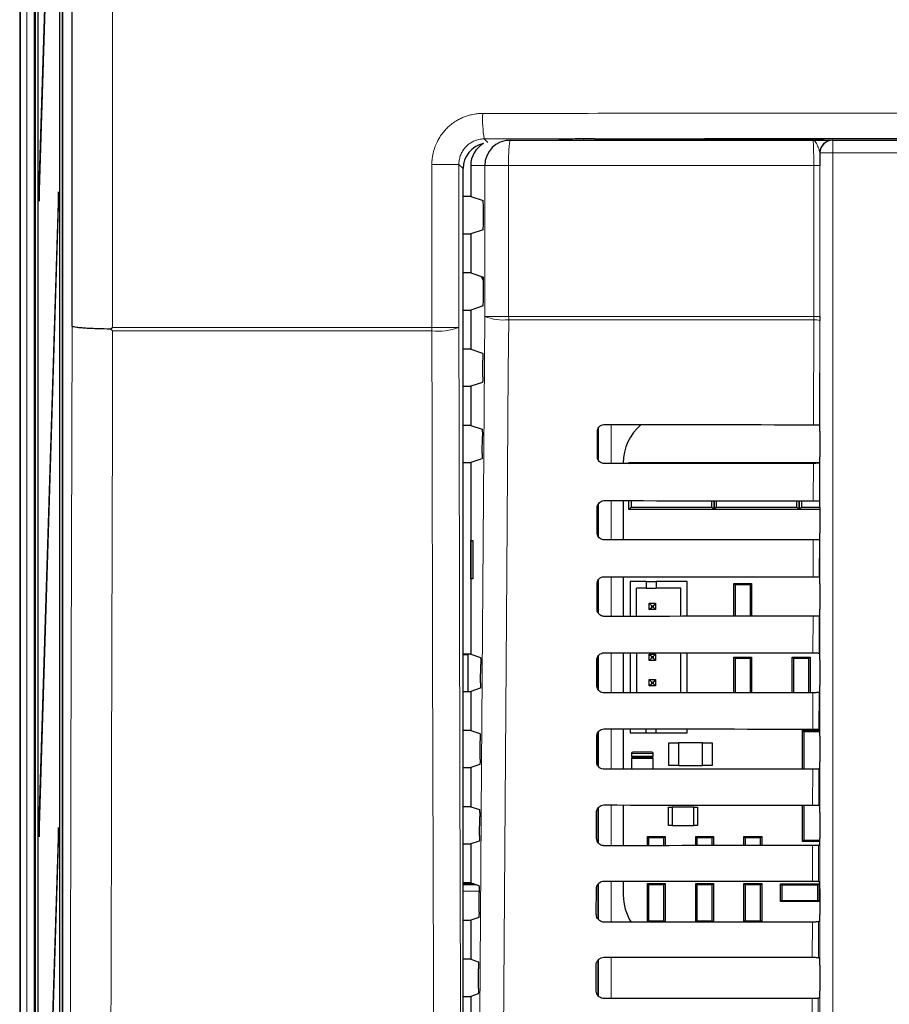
# Model space of a CAD drawing. Header units: millimetres. Extents: x 5 to 418, y 2 to 292.
# Tile 20 of 56: x 39 to 62, y 205 to 231. Entities that reach past the tile are written whole.
import ezdxf

# ---------------------------------------------------------------- set-up
doc = ezdxf.new("R2010")
doc.units = ezdxf.units.MM

msp = doc.modelspace()

# ---------------------------------------------------------------- linework, layer by layer
at = {"color": 7, "linetype": 'Continuous', "lineweight": 25}
for p, q in [((39.4425, 255.363), (39.4425, 98.6961)), ((39.8527, 255.0288), (39.8527, 99.5157)), ((40.5663, 254.5561), (40.5663, 123.1418)), ((40.8153, 222.986), (40.8153, 254.3062)), ((39.9191, 248.663), (39.9191, 103.0297)), ((39.927, 103.0297), (39.927, 248.663)), ((40.4835, 248.663), (40.4835, 123.7963)), ((40.4914, 123.7963), (40.4914, 248.663)), ((40.4599, 243.1749), (39.9467, 226.6379)), ((39.9506, 226.2626), (40.4638, 242.7996)), ((52.2036, 227.863), (52.3081, 227.863)), ((52.3081, 227.863), (60.2534, 227.863)), ((53.458, 227.863), (53.8569, 227.889)), ((53.8526, 227.8889), (53.8569, 227.889)), ((60.7667, 227.863), (60.7701, 227.863)), ((60.7701, 227.863), (81.7816, 227.863)), ((51.0746, 157.6832), (51.0746, 227.1191)), ((51.2758, 227.1963), (51.2758, 226.3847)), ((39.9467, 226.6379), (39.9506, 226.2626)), ((39.9617, 226.6217), (39.9467, 226.6379)), ((40.4599, 226.5082), (39.9467, 209.9712)), ((40.4638, 226.1329), (40.4599, 226.5082)), ((51.2758, 226.3847), (51.0746, 226.3847)), ((51.2758, 226.3847), (51.5992, 226.277)), ((39.9506, 209.5959), (40.4638, 226.1329)), ((51.6077, 225.6823), (51.6077, 226.1104)), ((51.5992, 225.5157), (51.2758, 225.408)), ((51.0746, 225.408), (51.2758, 225.408)), ((51.2758, 225.408), (51.2758, 224.3847)), ((51.2758, 224.3847), (51.0746, 224.3847)), ((51.2758, 224.3847), (51.6077, 224.2742)), ((51.6077, 223.6823), (51.6077, 224.2742)), ((51.0746, 223.408), (51.2758, 223.408)), ((51.5992, 223.5157), (51.2758, 223.408)), ((51.2758, 223.408), (51.2758, 222.3847)), ((60.4346, 223.2407), (60.4345, 223.1302)), ((51.2758, 222.3847), (51.0746, 222.3847)), ((51.2758, 222.3847), (51.5864, 222.2813)), ((51.5919, 221.655), (51.595, 222.0925)), ((51.0746, 221.408), (51.2758, 221.408)), ((51.5833, 221.5104), (51.2758, 221.408)), ((51.2758, 221.408), (51.2758, 220.3847)), ((51.2758, 220.3847), (51.0746, 220.3847)), ((51.2758, 220.3847), (51.5724, 220.2859)), ((54.6092, 220.2802), (54.6092, 219.5055)), ((60.4279, 220.3992), (60.4281, 220.399)), ((51.5778, 219.6502), (51.5809, 220.0972)), ((54.5974, 219.563), (54.599, 220.2297)), ((60.4309, 220.2326), (60.4309, 219.5601)), ((51.5692, 219.5057), (51.2758, 219.408)), ((51.0746, 219.408), (51.2758, 219.408)), ((51.2758, 219.408), (51.2758, 214.3847)), ((55.2764, 219.3963), (55.2764, 219.3848)), ((55.4258, 219.413), (55.4539, 219.3849)), ((55.4258, 219.413), (56.0258, 219.413)), ((55.4258, 219.3849), (55.4258, 219.413)), ((56.0258, 219.413), (57.0592, 219.413)), ((57.0592, 219.413), (57.6592, 219.413)), ((57.6328, 219.3866), (57.6592, 219.413)), ((57.6592, 219.413), (57.6592, 219.3866)), ((57.6592, 219.413), (57.6855, 219.3867)), ((57.6592, 219.413), (58.2592, 219.413)), ((57.6592, 219.3866), (57.6592, 219.413)), ((58.2592, 219.413), (59.2925, 219.413)), ((59.2925, 219.413), (59.8925, 219.413)), ((59.8676, 219.3881), (59.8925, 219.413)), ((59.8925, 219.413), (59.9174, 219.3881)), ((59.8925, 219.413), (60.4293, 219.413)), ((59.8925, 219.3881), (59.8925, 219.413)), ((59.8925, 219.413), (59.8925, 219.3881)), ((60.428, 219.3935), (60.4257, 219.3912)), ((54.5928, 217.563), (54.5943, 218.2297)), ((54.6092, 218.2953), (54.6092, 217.4878)), ((55.2764, 218.4102), (55.2764, 217.3801)), ((55.4258, 218.1797), (55.4258, 218.41)), ((55.4846, 218.2384), (55.4258, 218.1797)), ((55.4846, 218.41), (55.4846, 218.2384)), ((55.4846, 218.2384), (57.6004, 218.2384)), ((57.6004, 218.2384), (57.6004, 218.4084)), ((57.6592, 218.1797), (57.6004, 218.2384)), ((57.6592, 218.4083), (57.6592, 218.1797)), ((57.6592, 218.1797), (57.6592, 218.4083)), ((57.7179, 218.2384), (57.6592, 218.1797)), ((57.7179, 218.4083), (57.7179, 218.2384)), ((57.7179, 218.2384), (59.8337, 218.2384)), ((59.8337, 218.2384), (59.8337, 218.4069)), ((59.8925, 218.1797), (59.8337, 218.2384)), ((59.8925, 218.1797), (59.8925, 218.4069)), ((59.8925, 218.4069), (59.8925, 218.1797)), ((59.9513, 218.2384), (59.8925, 218.1797)), ((59.9513, 218.4068), (59.9513, 218.2384)), ((59.9513, 218.2384), (60.4309, 218.2384)), ((60.4234, 218.4038), (60.428, 218.3992)), ((60.4309, 218.2326), (60.4309, 217.5601)), ((56.3925, 218.1797), (55.4258, 218.1797)), ((56.6925, 218.1797), (56.3925, 218.1797)), ((57.6592, 218.1797), (56.6925, 218.1797)), ((58.6258, 218.1797), (57.6592, 218.1797)), ((58.9258, 218.1797), (58.6258, 218.1797)), ((59.8925, 218.1797), (58.9258, 218.1797)), ((60.4309, 218.1797), (59.8925, 218.1797)), ((51.2776, 217.363), (51.3283, 217.3639)), ((51.2776, 216.363), (51.2776, 217.363)), ((51.3283, 217.3639), (51.3283, 216.3621)), ((60.428, 217.3935), (60.4211, 217.3865)), ((55.2764, 216.4148), (55.2764, 215.3754)), ((60.4188, 216.4084), (60.428, 216.3992)), ((51.3283, 216.3621), (51.2776, 216.363)), ((54.5881, 215.563), (54.5896, 216.2297)), ((54.6092, 216.31), (54.6092, 215.4785)), ((55.8735, 216.2856), (55.4569, 216.2856)), ((55.4569, 216.2856), (55.4569, 215.3756)), ((55.6235, 215.3757), (55.6235, 216.1189)), ((55.8735, 216.1189), (55.6235, 216.1189)), ((55.8735, 216.2856), (55.8735, 216.1189)), ((55.8735, 216.2856), (56.1402, 216.2856)), ((55.8735, 216.1189), (56.1402, 216.1189)), ((56.9569, 216.2856), (56.1402, 216.2856)), ((56.1402, 216.2856), (56.1402, 216.1189)), ((56.7902, 216.1189), (56.1402, 216.1189)), ((56.7902, 215.3766), (56.7902, 216.1189)), ((56.9569, 215.3768), (56.9569, 216.2856)), ((58.1758, 215.3776), (58.1758, 216.2363)), ((58.2081, 216.204), (58.1758, 216.2363)), ((58.1758, 216.2363), (58.6425, 216.2363)), ((58.2081, 216.204), (58.2081, 215.3777)), ((58.6102, 216.204), (58.2081, 216.204)), ((58.6425, 216.2363), (58.6102, 216.204)), ((58.6102, 215.3779), (58.6102, 216.204)), ((58.6425, 216.2363), (58.6425, 215.378)), ((60.4309, 216.2326), (60.4309, 215.5601)), ((55.9569, 215.5523), (55.9569, 215.7189)), ((55.9569, 215.7189), (56.0235, 215.6523)), ((55.9569, 215.7189), (56.1235, 215.7189)), ((55.9569, 215.5523), (56.0235, 215.6189)), ((56.0235, 215.6189), (56.0235, 215.6523)), ((56.0235, 215.6523), (56.0569, 215.6523)), ((56.0569, 215.6189), (56.0235, 215.6189)), ((56.1235, 215.7189), (56.0569, 215.6523)), ((56.0569, 215.6523), (56.0569, 215.6189)), ((56.1235, 215.5523), (56.0569, 215.6189)), ((56.1235, 215.7189), (56.1235, 215.5523)), ((56.1235, 215.5523), (55.9569, 215.5523)), ((60.428, 215.3935), (60.4164, 215.3819)), ((51.2758, 214.3847), (51.0746, 214.3847)), ((51.2092, 214.363), (51.0746, 214.363)), ((51.2092, 213.408), (51.2092, 214.363)), ((51.2758, 214.3847), (51.5302, 214.3)), ((54.6092, 214.3212), (54.6092, 213.4704)), ((55.2764, 214.4195), (55.2764, 213.3707)), ((55.4569, 214.4193), (55.4569, 213.3709)), ((55.6235, 214.4192), (55.6235, 213.371)), ((55.9569, 214.3856), (56.0235, 214.3189)), ((55.9569, 214.2189), (55.9569, 214.3856)), ((55.9569, 214.3856), (56.1235, 214.3856)), ((56.0235, 214.2856), (56.0235, 214.3189)), ((56.0235, 214.3189), (56.0569, 214.3189)), ((56.1235, 214.3856), (56.0569, 214.3189)), ((56.0569, 214.3189), (56.0569, 214.2856)), ((56.1235, 214.3856), (56.1235, 214.2189)), ((56.7902, 213.3719), (56.7902, 214.4183)), ((56.9569, 213.3721), (56.9569, 214.4182)), ((60.4141, 214.4131), (60.428, 214.3992)), ((51.5354, 213.6361), (51.5387, 214.1112)), ((54.5834, 213.563), (54.585, 214.2297)), ((55.9569, 214.2189), (56.0235, 214.2856)), ((56.1235, 214.2189), (55.9569, 214.2189)), ((56.0569, 214.2856), (56.0235, 214.2856)), ((56.1235, 214.2189), (56.0569, 214.2856)), ((58.1758, 213.373), (58.1758, 214.303)), ((58.2081, 214.2707), (58.1758, 214.303)), ((58.1758, 214.303), (58.6425, 214.303)), ((58.2081, 214.2707), (58.2081, 213.373)), ((58.6102, 214.2707), (58.2081, 214.2707)), ((58.6425, 214.303), (58.6102, 214.2707)), ((58.6102, 213.3733), (58.6102, 214.2707)), ((58.6425, 214.303), (58.6425, 213.3733)), ((59.7092, 213.374), (59.7092, 214.303)), ((59.7415, 214.2707), (59.7092, 214.303)), ((59.7092, 214.303), (60.1758, 214.303)), ((59.7415, 214.2707), (59.7415, 213.374)), ((60.1435, 214.2707), (59.7415, 214.2707)), ((60.1758, 214.303), (60.1435, 214.2707)), ((60.1435, 213.3742), (60.1435, 214.2707)), ((60.1758, 214.303), (60.1758, 213.3742)), ((60.4309, 214.2326), (60.4309, 213.5601)), ((55.9569, 213.7189), (56.0235, 213.6523)), ((55.9569, 213.7189), (56.1235, 213.7189)), ((55.9569, 213.5523), (55.9569, 213.7189)), ((55.9569, 213.5523), (56.0235, 213.6189)), ((56.1235, 213.5523), (55.9569, 213.5523)), ((56.0235, 213.6523), (56.0569, 213.6523)), ((56.0235, 213.6189), (56.0235, 213.6523)), ((56.0569, 213.6189), (56.0235, 213.6189)), ((56.1235, 213.7189), (56.0569, 213.6523)), ((56.0569, 213.6523), (56.0569, 213.6189)), ((56.1235, 213.5523), (56.0569, 213.6189)), ((56.1235, 213.7189), (56.1235, 213.5523)), ((51.0746, 213.408), (51.2758, 213.408)), ((51.5268, 213.4916), (51.2758, 213.408)), ((51.2758, 213.408), (51.2758, 212.3847)), ((60.428, 213.3935), (60.4117, 213.3772)), ((51.2758, 212.3847), (51.0746, 212.3847)), ((51.2758, 212.3847), (51.5161, 212.3047)), ((54.6092, 212.3289), (54.6092, 211.4622)), ((55.2764, 212.4242), (55.2764, 211.366)), ((55.4569, 212.424), (55.4569, 212.3189)), ((55.4569, 212.3189), (55.8735, 212.3189)), ((55.8735, 212.3189), (55.8735, 212.4237)), ((55.8735, 212.3189), (56.1402, 212.3189)), ((56.1402, 212.3189), (56.1402, 212.4235)), ((56.1402, 212.3189), (56.9569, 212.3189)), ((56.9569, 212.3189), (56.9569, 212.4228)), ((59.9758, 212.388), (60.0126, 212.3513)), ((59.9758, 212.388), (60.429, 212.388)), ((59.9758, 211.3694), (59.9758, 212.388)), ((60.4225, 212.3513), (60.0126, 212.3513)), ((60.0126, 212.3513), (60.0126, 211.3695)), ((60.4094, 212.4178), (60.428, 212.3992)), ((60.4307, 212.2919), (60.4225, 212.3513)), ((60.4233, 212.3707), (60.4296, 212.3707)), ((51.5212, 211.6314), (51.5247, 212.1159)), ((54.5787, 211.563), (54.5803, 212.2297)), ((56.4758, 211.463), (56.4758, 212.063)), ((56.4758, 212.063), (56.7292, 212.063)), ((57.3558, 212.063), (56.7292, 212.063)), ((56.7292, 212.063), (56.7292, 211.463)), ((57.3558, 211.463), (57.3558, 212.063)), ((57.3558, 212.063), (57.6092, 212.063)), ((57.6092, 212.063), (57.6092, 211.463)), ((60.4309, 212.2326), (60.4309, 211.5601)), ((55.4925, 211.7797), (55.4925, 211.713)), ((56.0258, 211.813), (55.5258, 211.813)), ((56.0592, 211.713), (56.0592, 211.7797)), ((51.5127, 211.4869), (51.2758, 211.408)), ((55.4925, 211.6463), (55.4925, 211.3662)), ((56.0258, 211.6797), (55.5258, 211.6797)), ((55.5258, 211.6797), (56.0258, 211.6797)), ((56.0592, 211.3667), (56.0592, 211.6463)), ((51.0746, 211.408), (51.2758, 211.408)), ((51.2758, 211.408), (51.2758, 210.3847)), ((56.7292, 211.463), (56.4758, 211.463)), ((56.7292, 211.463), (57.3558, 211.463)), ((57.6092, 211.463), (57.3558, 211.463)), ((60.428, 211.3935), (60.407, 211.3725)), ((51.2758, 210.3847), (51.0746, 210.3847)), ((51.2758, 210.3847), (51.5021, 210.3094)), ((54.574, 209.563), (54.5756, 210.2297)), ((54.6092, 210.3365), (54.6092, 209.4539)), ((55.2764, 210.4288), (55.2764, 209.3614)), ((56.4592, 209.888), (56.4592, 210.3713)), ((56.4592, 210.3713), (56.5592, 210.3713)), ((56.5592, 210.3713), (56.5592, 209.888)), ((57.1258, 210.3713), (56.5592, 210.3713)), ((57.1258, 209.888), (57.1258, 210.3713)), ((57.1258, 210.3713), (57.2258, 210.3713)), ((57.2258, 210.3713), (57.2258, 209.888)), ((59.9758, 209.4713), (59.9758, 210.4255)), ((60.0126, 210.4254), (60.0126, 209.5081)), ((60.4048, 210.4224), (60.428, 210.3992)), ((60.4309, 210.2326), (60.4309, 209.5601)), ((39.9467, 209.9712), (39.9506, 209.5959)), ((39.9617, 209.955), (39.9467, 209.9712)), ((51.5071, 209.6267), (51.5106, 210.1206)), ((40.4599, 209.8415), (39.9467, 193.3046)), ((40.4638, 209.4662), (40.4599, 209.8415)), ((56.5592, 209.888), (56.4592, 209.888)), ((56.5592, 209.888), (57.1258, 209.888)), ((57.2258, 209.888), (57.1258, 209.888)), ((39.9506, 192.9293), (40.4638, 209.4662)), ((51.0746, 209.408), (51.2758, 209.408)), ((51.4986, 209.4822), (51.2758, 209.408)), ((51.2758, 209.408), (51.2758, 208.3847)), ((55.9092, 209.3619), (55.9092, 209.603)), ((55.9415, 209.5707), (55.9092, 209.603)), ((55.9092, 209.603), (56.3758, 209.603)), ((55.9415, 209.5707), (55.9415, 209.3619)), ((56.3435, 209.5707), (55.9415, 209.5707)), ((56.3758, 209.603), (56.3435, 209.5707)), ((56.3435, 209.3622), (56.3435, 209.5707)), ((56.3758, 209.603), (56.3758, 209.3623)), ((57.2081, 209.5707), (57.1758, 209.603)), ((57.1758, 209.603), (57.6425, 209.603)), ((57.1758, 209.3629), (57.1758, 209.603)), ((57.2081, 209.5707), (57.2081, 209.3629)), ((57.6102, 209.5707), (57.2081, 209.5707)), ((57.6425, 209.603), (57.6102, 209.5707)), ((57.6102, 209.3632), (57.6102, 209.5707)), ((57.6425, 209.603), (57.6425, 209.3632)), ((58.4748, 209.5707), (58.4425, 209.603)), ((58.4425, 209.603), (58.9092, 209.603)), ((58.4425, 209.3638), (58.4425, 209.603)), ((58.8768, 209.5707), (58.4748, 209.5707)), ((58.4748, 209.5707), (58.4748, 209.3638)), ((58.9092, 209.603), (58.8768, 209.5707)), ((58.8768, 209.3641), (58.8768, 209.5707)), ((58.9092, 209.603), (58.9092, 209.3641)), ((60.0126, 209.5081), (59.9758, 209.4713)), ((60.4304, 209.4713), (59.9758, 209.4713)), ((60.0126, 209.5081), (60.4307, 209.5081)), ((60.428, 209.3935), (60.4023, 209.3678)), ((51.2758, 208.3847), (51.0746, 208.3847)), ((51.2758, 208.3847), (51.488, 208.314)), ((55.2764, 208.4335), (55.2764, 208.063)), ((55.9415, 208.3373), (55.9092, 208.3697)), ((55.9092, 208.3697), (56.3758, 208.3697)), ((55.9092, 207.3572), (55.9092, 208.3697)), ((56.3758, 208.3697), (56.3435, 208.3373)), ((56.3758, 208.3697), (56.3758, 207.3576)), ((57.2081, 208.3373), (57.1758, 208.3697)), ((57.1758, 208.3697), (57.6425, 208.3697)), ((57.1758, 207.3582), (57.1758, 208.3697)), ((57.6425, 208.3697), (57.6102, 208.3373)), ((57.6425, 208.3697), (57.6425, 207.3585)), ((58.4748, 208.3373), (58.4425, 208.3697)), ((58.4425, 208.3697), (58.9092, 208.3697)), ((58.4425, 207.3591), (58.4425, 208.3697)), ((58.9092, 208.3697), (58.8768, 208.3373)), ((58.9092, 208.3697), (58.9092, 207.3594)), ((60.4001, 208.4271), (60.428, 208.3992)), ((51.3541, 208.3586), (51.0746, 208.3586)), ((51.493, 207.622), (51.4965, 208.1253)), ((54.5694, 207.563), (54.5709, 208.2297)), ((54.6092, 208.344), (54.6092, 207.4454)), ((56.3435, 208.3373), (55.9415, 208.3373)), ((55.9415, 208.3373), (55.9415, 207.3887)), ((56.3435, 207.3887), (56.3435, 208.3373)), ((57.2081, 208.3373), (57.2081, 207.3887)), ((57.6102, 208.3373), (57.2081, 208.3373)), ((57.6102, 207.3887), (57.6102, 208.3373)), ((58.4748, 208.3373), (58.4748, 207.3887)), ((58.8768, 208.3373), (58.4748, 208.3373)), ((58.8768, 207.3887), (58.8768, 208.3373)), ((59.4025, 208.363), (59.4348, 208.3307)), ((59.4025, 208.363), (60.4158, 208.363)), ((59.4025, 207.8963), (59.4025, 208.363)), ((59.4348, 208.3307), (59.4348, 207.9287)), ((60.3835, 208.3307), (59.4348, 208.3307)), ((60.3835, 208.3307), (60.4158, 208.363)), ((60.3835, 207.9287), (60.3835, 208.3307)), ((60.4158, 208.363), (60.4158, 207.8963)), ((60.4309, 208.2326), (60.4309, 207.5601)), ((59.4348, 207.9287), (59.4025, 207.8963)), ((60.4158, 207.8963), (59.4025, 207.8963)), ((59.4348, 207.9287), (60.3835, 207.9287)), ((60.4158, 207.8963), (60.3835, 207.9287)), ((51.0746, 207.408), (51.2758, 207.408)), ((51.4844, 207.4775), (51.2758, 207.408)), ((51.2758, 207.408), (51.2758, 206.3847)), ((55.91, 207.3572), (55.9415, 207.3887)), ((55.9415, 207.3887), (56.3435, 207.3887)), ((56.3435, 207.3887), (56.3746, 207.3576)), ((57.1777, 207.3582), (57.2081, 207.3887)), ((57.2081, 207.3887), (57.6102, 207.3887)), ((57.6102, 207.3887), (57.6403, 207.3585)), ((58.4452, 207.3591), (58.4748, 207.3887)), ((58.4748, 207.3887), (58.8768, 207.3887)), ((58.8768, 207.3887), (58.9061, 207.3594)), ((60.428, 207.3935), (60.3976, 207.3631)), ((51.2758, 206.3847), (51.0746, 206.3847)), ((51.2758, 206.3847), (51.4739, 206.3187)), ((54.6092, 206.3515), (54.6092, 205.4369)), ((60.3954, 206.4318), (60.428, 206.3992)), ((51.4789, 205.6173), (51.4825, 206.13)), ((54.5647, 205.563), (54.5662, 206.2297)), ((60.4309, 206.2326), (60.4309, 205.5601)), ((51.0746, 205.408), (51.2758, 205.408)), ((51.4703, 205.4728), (51.2758, 205.408)), ((51.2758, 205.408), (51.2758, 204.3847)), ((60.428, 205.3935), (60.3929, 205.3584))]:
    msp.add_line(p, q, dxfattribs=at)
at = {"color": 7, "linetype": 'Continuous', "lineweight": 18}
for p, q in [((39.4629, 98.7165), (39.4629, 255.363)), ((39.6295, 255.363), (39.6295, 98.7165)), ((41.8789, 254.3062), (41.8789, 222.9528)), ((40.558, 123.4339), (40.558, 250.1952)), ((39.8232, 123.4413), (39.8232, 248.618)), ((51.6294, 227.8975), (51.7276, 227.7993)), ((53.4556, 227.863), (53.8526, 227.8889)), ((54.2312, 227.863), (54.2312, 227.897)), ((60.7701, 227.863), (60.7701, 227.5297)), ((60.4368, 227.5297), (60.4334, 227.5297)), ((60.4368, 199.6402), (60.4368, 227.5297)), ((60.4368, 227.5297), (60.7701, 227.5297)), ((81.7816, 227.5297), (60.7701, 227.5297)), ((60.7701, 227.5297), (60.7701, 199.6402)), ((50.2557, 222.9529), (50.2557, 227.2295)), ((50.2557, 227.2295), (50.9642, 227.2295)), ((50.9642, 227.2295), (50.9642, 222.9529)), ((51.0746, 227.1191), (50.9642, 227.2295)), ((51.6423, 227.1963), (51.2758, 227.1963)), ((52.2701, 227.1963), (51.6423, 227.1963)), ((51.6423, 223.2407), (51.6423, 227.1963)), ((60.2735, 227.1963), (52.2701, 227.1963)), ((52.2701, 227.1963), (52.2701, 223.2407)), ((60.4346, 227.1963), (60.2735, 227.1963)), ((60.2735, 223.2407), (60.2735, 227.1963)), ((60.4346, 227.1963), (60.4346, 223.2407)), ((52.2701, 223.2407), (51.6423, 223.2407)), ((52.2701, 223.2407), (60.2735, 223.2407)), ((60.2733, 223.1523), (52.2704, 223.1523)), ((60.2669, 220.402), (60.2733, 223.1523)), ((60.2733, 223.1523), (60.2735, 223.2407)), ((60.4346, 223.2407), (60.2735, 223.2407)), ((60.4345, 223.1302), (60.4281, 220.399)), ((50.2557, 222.9529), (50.9642, 222.9529)), ((54.6238, 219.4732), (54.6238, 220.317)), ((54.9571, 220.4058), (54.9571, 219.3845)), ((60.2622, 218.4066), (60.2645, 219.3883)), ((60.4257, 219.3912), (60.4234, 218.4038)), ((54.6238, 217.4651), (54.6238, 218.3248)), ((54.9571, 218.4104), (54.9571, 217.3798)), ((60.2576, 216.4113), (60.2598, 217.3836)), ((60.4211, 217.3865), (60.4188, 216.4084)), ((54.9571, 216.4151), (54.9571, 215.3751)), ((54.6238, 215.4569), (54.6238, 216.3325)), ((60.2529, 214.416), (60.2551, 215.379)), ((60.4164, 215.3819), (60.4141, 214.4131)), ((54.6238, 213.4486), (54.6238, 214.3401)), ((54.9571, 214.4198), (54.9571, 213.3705)), ((60.2482, 212.4206), (60.2505, 213.3743)), ((60.4117, 213.3772), (60.4094, 212.4178)), ((54.6238, 211.4402), (54.6238, 212.3476)), ((54.9571, 212.4244), (54.9571, 211.3658)), ((55.4925, 211.7797), (56.0592, 211.7797)), ((56.0592, 211.713), (55.4925, 211.713)), ((55.4925, 211.6463), (56.0592, 211.6463)), ((60.2436, 210.4253), (60.2458, 211.3696)), ((60.407, 211.3725), (60.4048, 210.4224)), ((54.6238, 209.4317), (54.6238, 210.355)), ((54.9571, 210.4291), (54.9571, 209.3611)), ((60.2389, 208.43), (60.2411, 209.3649)), ((60.4023, 209.3678), (60.4001, 208.4271)), ((54.9571, 208.4338), (54.9571, 207.3564)), ((51.3548, 208.3584), (51.0746, 208.3584)), ((51.0746, 208.3322), (51.4334, 208.3322)), ((51.4965, 208.1658), (51.0746, 208.1658)), ((54.6238, 207.423), (54.6238, 208.3624)), ((60.2343, 206.4346), (60.2364, 207.3602)), ((60.3976, 207.3631), (60.3954, 206.4318)), ((54.6238, 205.4171), (54.6238, 206.3696)), ((54.9571, 206.4384), (54.9571, 205.3517)), ((60.2296, 204.4393), (60.2317, 205.3555)), ((60.3929, 205.3584), (60.3908, 204.4364))]:
    msp.add_line(p, q, dxfattribs=at)
at = {"color": 7, "linetype": 'Continuous', "lineweight": 25, "flags": 128}
msp.add_lwpolyline([(51.6077, 224.1786), (51.5937, 224.2067), (51.5556, 224.2915)], dxfattribs=at)
at = {"color": 7, "linetype": 'Continuous', "lineweight": 18, "flags": 128}
for points in [[(51.4762, 199.653), (51.5592, 211.4427), (51.6423, 223.2407)], [(52.2704, 223.1523), (52.2611, 221.8309), (52.2237, 216.5453), (52.1035, 199.5646)], [(40.7591, 199.334), (40.7731, 205.218), (40.7873, 211.2145), (40.8153, 222.986)], [(41.8799, 222.8647), (41.8745, 220.5959), (41.8524, 211.3453), (41.838, 205.2936), (41.8374, 205.0639), (41.8236, 199.2774)], [(50.3112, 199.2774), (50.3081, 200.599), (50.2957, 205.8853), (50.2759, 214.375), (50.2623, 220.1796), (50.2561, 222.8646)], [(50.9642, 222.9529), (50.9705, 220.2679), (50.9914, 211.2861), (51.0054, 205.2982), (51.0193, 199.3657)]]:
    msp.add_lwpolyline(points, dxfattribs=at)
at = {"color": 7, "linetype": 'Continuous', "lineweight": 18}
for centre, radius, start, end in [((54.5631, 228.4049), 2.9773, 176.93586, 189.81289), ((55.2217, 227.3625), 2.9563, 170.252, 183.22138), ((52.144, 224.5292), 1.3826, 248.72712, 275.24722), ((63.8704, 223.2406), 11.6003, 179.99924, 180.43593), ((60.3102, 222.8227), 0.3317, 67.99669, 96.38698), ((60.7618, 222.9528), 10.5061, 179.99964, 180.48088), ((50.431, 224.3465), 1.4922, 263.26777, 290.93777)]:
    msp.add_arc(centre, radius, start, end, dxfattribs=at)
at = {"color": 7, "linetype": 'Continuous', "lineweight": 25}
for centre, radius, start, end in [((52.3086, 227.1968), 0.6662, 90.03931, 180.03926), ((60.7667, 227.5297), 0.3333, 90.00436, 180.00436), ((60.7701, 227.5297), 0.3333, 90.00436, 180.00436), ((56.5981, 219.3963), 1.3217, 130.24926, 180), ((60.6425, 212.3513), 0.22, 174.94204, 180), ((55.5258, 211.7797), 0.0333, 90, 180), ((56.0258, 211.7797), 0.0333, 0, 90), ((55.5258, 211.713), 0.0333, 180, 270), ((55.5258, 211.6463), 0.0333, 90, 180), ((56.0258, 211.713), 0.0333, 270, 0), ((56.0258, 211.6463), 0.0333, 0, 90), ((56.5981, 208.063), 1.3217, 180, 212.29556)]:
    msp.add_arc(centre, radius, start, end, dxfattribs=at)
for centre, major_axis, ratio, start_param, end_param in [((51.7414, 227.1189), (0.4716, -0.4716), 0.9996346, 2.5596152, 3.9268385), ((51.9434, 227.1963), (-0.6676, 0), 0.9986295, 5.2412029, 6.2831853), ((54.5609, 227.8855), (0.7333, 0), 0.0174551, 1.6210889, 2.8797933), ((51.599, 226.1104), (0, 0.1667), 0.0524078, 4.712389, 6.265732), ((51.599, 225.6823), (0, 0.1667), 0.0524078, 3.1590459, 4.712389), ((51.599, 223.6823), (0, 0.1667), 0.0524078, 3.1590459, 4.712389), ((71.2758, 226.2242), (333.7376, 0), 0.0174551, 4.6629288, 4.6793961), ((60.4279, 220.2326), (0, 0.1667), 0.0174551, 4.712389, 6.2302814), ((60.4279, 219.5601), (0, 0.1667), 0.0174551, 3.1590459, 4.712389), ((71.2758, 213.5956), (332.0478, 0), 0.0174551, 1.6039642, 1.6205084), ((71.2758, 224.2242), (333.47, 0), 0.0174551, 4.662889, 4.6793557), ((60.4279, 218.2326), (0, 0.1667), 0.0174551, 4.712389, 6.265732), ((60.4279, 217.5601), (0, 0.1667), 0.0174551, 3.1590459, 4.712389), ((71.2758, 211.5956), (331.7802, 0), 0.0174551, 1.6040051, 1.6205486), ((71.2758, 222.2242), (333.2024, 0), 0.0174551, 4.6628493, 4.6793152), ((60.4279, 216.2326), (0, 0.1667), 0.0174551, 4.712389, 6.265732), ((71.2758, 209.5956), (331.5126, 0), 0.0174551, 1.6040461, 1.6205888), ((60.4279, 215.5601), (0, 0.1667), 0.0174551, 3.1590459, 4.712389), ((71.2758, 220.2242), (332.9347, 0), 0.0174551, 4.6628094, 4.6792746), ((60.4279, 214.2326), (0, 0.1667), 0.0174551, 4.712389, 6.265732), ((60.4279, 213.5601), (0, 0.1667), 0.0174551, 3.1590459, 4.712389), ((71.2758, 207.5956), (331.245, 0), 0.0174551, 1.6040871, 1.620629), ((71.2758, 218.2242), (332.6671, 0), 0.0174551, 4.6627695, 4.6792339), ((60.4279, 212.2326), (0, 0.1667), 0.0174551, 4.712389, 6.265732), ((60.4279, 211.5601), (0, 0.1667), 0.0174551, 3.1590459, 4.712389), ((71.2758, 205.5955), (330.9774, 0), 0.0174551, 1.6041282, 1.6206693), ((71.2758, 216.2242), (332.3995, 0), 0.0174551, 4.6627295, 4.6791932), ((60.4279, 210.2326), (0, 0.1667), 0.0174551, 4.712389, 6.265732), ((60.4279, 209.5601), (0, 0.1667), 0.0174551, 3.1590459, 4.712389), ((71.2758, 203.5955), (330.7098, 0), 0.0174551, 1.6041693, 1.6207097), ((71.2758, 214.2242), (332.1319, 0), 0.0174551, 4.6626895, 4.6791524), ((60.4279, 208.2326), (0, 0.1667), 0.0174551, 4.712389, 6.265732), ((71.2758, 201.5955), (330.4422, 0), 0.0174551, 1.6042105, 1.6207502), ((60.4279, 207.5601), (0, 0.1667), 0.0174551, 3.1590459, 4.712389), ((71.2758, 212.2241), (331.8643, 0), 0.0174551, 4.6626494, 4.6791115), ((60.4279, 206.2326), (0, 0.1667), 0.0174551, 4.712389, 6.265732), ((60.4279, 205.5601), (0, 0.1667), 0.0174551, 3.1590459, 4.712389), ((71.2758, 199.5955), (330.1746, 0), 0.0174551, 1.6042518, 1.6207907)]:
    msp.add_ellipse(centre, major_axis=major_axis, ratio=ratio, start_param=start_param, end_param=end_param, dxfattribs=at)
at = {"color": 7, "linetype": 'Continuous', "lineweight": 18}
for points, knots in [([(51.5901, 228.5641), (51.5656, 228.5636), (51.492, 228.5623), (51.394, 228.5509), (51.2852, 228.5296), (51.1895, 228.5038), (51.084, 228.4657), (50.981, 228.4183), (50.8928, 228.3682), (50.8012, 228.3072), (50.7132, 228.2377), (50.6232, 228.1512), (50.5489, 228.0661), (50.4682, 227.9567), (50.3927, 227.8266), (50.3347, 227.688), (50.2908, 227.5446), (50.2614, 227.3969), (50.2575, 227.2816), (50.2557, 227.2295)], [0, 0, 0, 0, 0.0350584, 0.1055213, 0.140955, 0.1939395, 0.2474176, 0.3015429, 0.3561811, 0.3925386, 0.4591423, 0.5165115, 0.5710656, 0.6207238, 0.7110162, 0.7855718, 0.8352093, 0.9254681, 1, 1, 1, 1]), ([(51.5901, 228.5641), (52.9321, 228.5654), (55.6162, 228.568), (59.6462, 228.5708), (63.6787, 228.5728), (67.7719, 228.574), (71.9249, 228.5743), (76.1376, 228.5737), (80.3505, 228.5722), (85.2934, 228.5694), (88.829, 228.5661), (90.9616, 228.5641)], [0, 0, 0, 0, 0.1023533, 0.2047216, 0.3071347, 0.4095627, 0.5164711, 0.6233964, 0.7303727, 0.8373661, 1, 1, 1, 1]), ([(50.9642, 227.2295), (50.9647, 227.2479), (50.9655, 227.2849), (50.9727, 227.3405), (50.9843, 227.3959), (51.0007, 227.4499), (51.0283, 227.5197), (51.0646, 227.5857), (51.1088, 227.6462), (51.1455, 227.6886), (51.1855, 227.7277), (51.2292, 227.7637), (51.2756, 227.7958), (51.3243, 227.8236), (51.375, 227.8473), (51.4281, 227.8668), (51.4884, 227.8831), (51.5556, 227.895), (51.6047, 227.8967), (51.6294, 227.8975)], [0, 0, 0, 0, 0.0526416, 0.1056509, 0.1598186, 0.2143855, 0.2670899, 0.3742865, 0.4289047, 0.4817054, 0.5348707, 0.5891841, 0.6438936, 0.6967588, 0.7499886, 0.8043677, 0.859144, 0.9291437, 1, 1, 1, 1]), ([(90.9223, 227.8975), (88.794, 227.8995), (85.2666, 227.9028), (80.3353, 227.9056), (76.1319, 227.9072), (71.9265, 227.9078), (67.781, 227.9074), (63.6964, 227.9063), (59.673, 227.9042), (55.65, 227.9014), (52.9697, 227.8988), (51.6294, 227.8975)], [0, 0, 0, 0, 0.1626327, 0.269541, 0.3764665, 0.483443, 0.5904366, 0.6927901, 0.7951586, 0.8975718, 1, 1, 1, 1]), ([(60.2735, 227.1963), (60.2733, 227.2712), (60.2728, 227.421), (60.2694, 227.6206), (60.2643, 227.7714), (60.2586, 227.8515), (60.2549, 227.8597), (60.2534, 227.863)], [0, 0, 0, 0, 0.2142796, 0.4285866, 0.6430662, 0.8578514, 1, 1, 1, 1]), ([(60.4334, 227.5297), (60.428, 227.5561), (60.4139, 227.6246), (60.3526, 227.7567), (60.3008, 227.8461), (60.2662, 227.8629), (60.2536, 227.863), (60.2534, 227.863)], [0, 0, 0, 0, 0.1744978, 0.4524056, 0.7988385, 0.996423, 1, 1, 1, 1]), ([(41.8789, 222.9528), (43.3898, 222.9528), (46.1801, 222.9528), (48.9744, 222.9529), (50.2557, 222.9529)], [0, 0, 0, 0, 0.5414736, 1, 1, 1, 1]), ([(50.2561, 222.8646), (48.9748, 222.8646), (46.1807, 222.8647), (43.3906, 222.8647), (41.8799, 222.8647)], [0, 0, 0, 0, 0.458552, 1, 1, 1, 1])]:
    msp.add_open_spline(points, degree=3, knots=knots, dxfattribs=at)
at = {"color": 7, "linetype": 'Continuous', "lineweight": 25}
for points, knots in [([(54.524, 227.8983), (57.3173, 227.9004), (62.9057, 227.9046), (71.2882, 227.9062), (79.6654, 227.9046), (85.2396, 227.9004), (88.0276, 227.8983)], [0, 0, 0, 0, 0.2502372, 0.500633, 0.7502376, 1, 1, 1, 1]), ([(60.2534, 227.863), (60.2541, 227.863), (60.3591, 227.863), (60.5296, 227.863), (60.6926, 227.863), (60.7139, 227.863), (60.7153, 227.863)], [0, 0, 0, 0, 0.0036444, 0.5669873, 0.9718875, 1, 1, 1, 1]), ([(60.4334, 227.5297), (60.4335, 227.5105), (60.4343, 227.4051), (60.4345, 227.2903), (60.4346, 227.1963)], [0, 0, 0, 0, 0.181685, 1, 1, 1, 1]), ([(41.8213, 222.9091), (41.7119, 222.9108), (41.539, 222.9136), (41.3271, 222.9219), (41.1739, 222.9303), (41.0425, 222.9403), (40.9386, 222.9515), (40.8634, 222.9639), (40.8255, 222.9752), (40.8163, 222.9827), (40.8154, 222.9857), (40.8153, 222.986)], [0, 0, 0, 0, 0.2023619, 0.3196144, 0.4402594, 0.5576592, 0.6784493, 0.7961031, 0.9171572, 0.9934432, 1, 1, 1, 1]), ([(41.8213, 222.9091), (41.8395, 222.9229), (41.8586, 222.9374), (41.8779, 222.952), (41.8789, 222.9528)], [0, 0, 0, 0, 0.945588, 1, 1, 1, 1]), ([(41.8799, 222.8647), (41.8789, 222.8655), (41.8593, 222.8802), (41.8398, 222.8951), (41.8213, 222.9091)], [0, 0, 0, 0, 0.0537687, 1, 1, 1, 1]), ([(51.5864, 222.2813), (51.5874, 222.2791), (51.5894, 222.2747), (51.592, 222.2448), (51.5939, 222.2015), (51.5951, 222.1482), (51.595, 222.1109), (51.595, 222.0925)], [0, 0, 0, 0, 0.2016526, 0.4033255, 0.6044083, 0.8042902, 1, 1, 1, 1]), ([(51.5919, 221.655), (51.5917, 221.6367), (51.5912, 221.6001), (51.5894, 221.5546), (51.5869, 221.5227), (51.5848, 221.5115), (51.5836, 221.5106), (51.5833, 221.5104)], [0, 0, 0, 0, 0.2359147, 0.471797, 0.7085457, 0.9467446, 1, 1, 1, 1]), ([(51.5724, 220.2859), (51.5733, 220.2837), (51.5753, 220.2794), (51.5779, 220.2495), (51.5799, 220.2062), (51.581, 220.1529), (51.5809, 220.1156), (51.5809, 220.0972)], [0, 0, 0, 0, 0.2016552, 0.4033307, 0.6044153, 0.8042968, 1, 1, 1, 1]), ([(54.599, 220.2297), (54.5993, 220.2375), (54.6005, 220.2652), (54.6156, 220.3116), (54.6521, 220.3604), (54.703, 220.394), (54.747, 220.4053), (54.7714, 220.4058), (54.7758, 220.4059)], [0, 0, 0, 0, 0.0850535, 0.30199052, 0.51961151, 0.73676938, 0.95223374, 1, 1, 1, 1]), ([(60.2669, 220.402), (60.2855, 220.4019), (60.3226, 220.4018), (60.3714, 220.4013), (60.4078, 220.4006), (60.4246, 220.3998), (60.4271, 220.3993), (60.4279, 220.3992)], [0, 0, 0, 0, 0.225254, 0.4504807, 0.6764687, 0.9039241, 1, 1, 1, 1]), ([(51.5778, 219.6502), (51.5775, 219.632), (51.5771, 219.5954), (51.5752, 219.5499), (51.5728, 219.518), (51.5706, 219.5068), (51.5694, 219.5059), (51.5692, 219.5057)], [0, 0, 0, 0, 0.23591216, 0.47179193, 0.70853945, 0.94673944, 1, 1, 1, 1]), ([(54.7758, 219.3844), (54.7682, 219.3847), (54.7407, 219.3857), (54.6946, 219.4002), (54.6457, 219.4357), (54.6114, 219.4854), (54.5984, 219.5305), (54.5976, 219.5566), (54.5974, 219.563)], [0, 0, 0, 0, 0.0819832, 0.2941466, 0.5056511, 0.7175519, 0.931033, 1, 1, 1, 1]), ([(60.4257, 219.3912), (60.4235, 219.3909), (60.4191, 219.3902), (60.389, 219.3893), (60.3454, 219.3887), (60.3009, 219.3884), (60.2734, 219.3883), (60.2645, 219.3883)], [0, 0, 0, 0, 0.2249122, 0.4498651, 0.6736204, 0.8949376, 1, 1, 1, 1]), ([(54.5943, 218.2297), (54.5947, 218.238), (54.596, 218.2668), (54.6119, 218.3147), (54.6496, 218.3645), (54.702, 218.3988), (54.7469, 218.41), (54.7716, 218.4105), (54.7758, 218.4106)], [0, 0, 0, 0, 0.08853685, 0.30549419, 0.52312074, 0.74026227, 0.95569578, 1, 1, 1, 1]), ([(60.2622, 218.4066), (60.2808, 218.4066), (60.318, 218.4065), (60.3667, 218.406), (60.4031, 218.4052), (60.4207, 218.4044), (60.4227, 218.4039), (60.4234, 218.4038)], [0, 0, 0, 0, 0.2200079, 0.4399891, 0.6607138, 0.8828719, 1, 1, 1, 1]), ([(54.7758, 217.3797), (54.7676, 217.38), (54.7392, 217.3811), (54.6916, 217.3964), (54.6416, 217.4331), (54.6067, 217.4842), (54.5937, 217.5303), (54.5929, 217.5568), (54.5928, 217.563)], [0, 0, 0, 0, 0.08535942, 0.29750523, 0.50900587, 0.7209231, 0.93443429, 1, 1, 1, 1]), ([(60.4211, 217.3865), (60.4188, 217.3862), (60.4144, 217.3855), (60.3843, 217.3847), (60.3407, 217.384), (60.2963, 217.3837), (60.2687, 217.3837), (60.2598, 217.3836)], [0, 0, 0, 0, 0.2249182, 0.4498771, 0.6736383, 0.8949613, 1, 1, 1, 1]), ([(54.5896, 216.2297), (54.5901, 216.2386), (54.5914, 216.2684), (54.6081, 216.3178), (54.6471, 216.3687), (54.701, 216.4035), (54.7468, 216.4147), (54.7718, 216.4152), (54.7758, 216.4153)], [0, 0, 0, 0, 0.0918409, 0.3088174, 0.5264491, 0.7435751, 0.9589796, 1, 1, 1, 1]), ([(60.2576, 216.4113), (60.2761, 216.4113), (60.3133, 216.4112), (60.3621, 216.4106), (60.3984, 216.4099), (60.4161, 216.4091), (60.4181, 216.4086), (60.4188, 216.4084)], [0, 0, 0, 0, 0.2200138, 0.4400009, 0.6607316, 0.8828958, 1, 1, 1, 1]), ([(54.7758, 215.375), (54.7671, 215.3753), (54.7376, 215.3766), (54.6885, 215.3926), (54.6375, 215.4304), (54.602, 215.4831), (54.589, 215.53), (54.5883, 215.5569), (54.5881, 215.563)], [0, 0, 0, 0, 0.0885636, 0.3006931, 0.5121907, 0.724124, 0.9376639, 1, 1, 1, 1]), ([(60.4164, 215.3819), (60.4142, 215.3815), (60.4097, 215.3809), (60.3796, 215.38), (60.336, 215.3793), (60.2916, 215.379), (60.264, 215.379), (60.2551, 215.379)], [0, 0, 0, 0, 0.2249241, 0.449889, 0.6736562, 0.8949851, 1, 1, 1, 1]), ([(54.585, 214.2297), (54.5854, 214.2391), (54.5869, 214.27), (54.6043, 214.3208), (54.6445, 214.3728), (54.7, 214.4083), (54.7467, 214.4194), (54.772, 214.4199), (54.7758, 214.4199)], [0, 0, 0, 0, 0.09497923, 0.31197387, 0.5296104, 0.74672165, 0.96209856, 1, 1, 1, 1]), ([(60.2529, 214.416), (60.2715, 214.4159), (60.3086, 214.4158), (60.3574, 214.4153), (60.3938, 214.4146), (60.4114, 214.4138), (60.4134, 214.4133), (60.4141, 214.4131)], [0, 0, 0, 0, 0.2200197, 0.4400127, 0.6607494, 0.8829196, 1, 1, 1, 1]), ([(51.5302, 214.3), (51.5312, 214.2978), (51.5331, 214.2934), (51.5358, 214.2635), (51.5377, 214.2202), (51.5388, 214.167), (51.5388, 214.1297), (51.5387, 214.1112)], [0, 0, 0, 0, 0.20166302, 0.40334649, 0.60443607, 0.80431676, 1, 1, 1, 1]), ([(51.5354, 213.6361), (51.5352, 213.6179), (51.5347, 213.5813), (51.5329, 213.5358), (51.5304, 213.5039), (51.5282, 213.4927), (51.527, 213.4917), (51.5268, 213.4916)], [0, 0, 0, 0, 0.2359045, 0.4717765, 0.7085205, 0.946724, 1, 1, 1, 1]), ([(54.7758, 213.3703), (54.7666, 213.3707), (54.736, 213.372), (54.6855, 213.3888), (54.6334, 213.4278), (54.5973, 213.4819), (54.5843, 213.5298), (54.5836, 213.5571), (54.5834, 213.563)], [0, 0, 0, 0, 0.0916086, 0.3037232, 0.5152183, 0.7271671, 0.9407346, 1, 1, 1, 1]), ([(60.4117, 213.3772), (60.4095, 213.3768), (60.4051, 213.3762), (60.3749, 213.3753), (60.3313, 213.3746), (60.2869, 213.3743), (60.2593, 213.3743), (60.2505, 213.3743)], [0, 0, 0, 0, 0.2249301, 0.449901, 0.6736741, 0.8950089, 1, 1, 1, 1]), ([(51.5161, 212.3047), (51.5171, 212.3025), (51.5191, 212.2981), (51.5217, 212.2682), (51.5236, 212.2249), (51.5248, 212.1717), (51.5247, 212.1344), (51.5247, 212.1159)], [0, 0, 0, 0, 0.2016656, 0.4033518, 0.604443, 0.8043234, 1, 1, 1, 1]), ([(54.5803, 212.2297), (54.5808, 212.2396), (54.5823, 212.2716), (54.6006, 212.3239), (54.642, 212.377), (54.699, 212.413), (54.7466, 212.4241), (54.7722, 212.4245), (54.7758, 212.4246)], [0, 0, 0, 0, 0.097964, 0.3149759, 0.5326169, 0.7497141, 0.965065, 1, 1, 1, 1]), ([(60.2482, 212.4206), (60.2668, 212.4206), (60.304, 212.4205), (60.3528, 212.42), (60.3891, 212.4192), (60.4067, 212.4184), (60.4087, 212.4179), (60.4094, 212.4178)], [0, 0, 0, 0, 0.2200256, 0.4400245, 0.6607672, 0.8829435, 1, 1, 1, 1]), ([(51.5212, 211.6314), (51.521, 211.6132), (51.5206, 211.5766), (51.5187, 211.5311), (51.5163, 211.4992), (51.5141, 211.488), (51.5129, 211.487), (51.5127, 211.4869)], [0, 0, 0, 0, 0.235902, 0.4717714, 0.7085142, 0.9467189, 1, 1, 1, 1]), ([(54.7758, 211.3656), (54.7661, 211.366), (54.7344, 211.3674), (54.6825, 211.385), (54.6294, 211.4252), (54.5925, 211.4808), (54.5796, 211.5296), (54.5789, 211.5572), (54.5787, 211.563)], [0, 0, 0, 0, 0.0945061, 0.3066068, 0.5181, 0.730064, 0.9436579, 1, 1, 1, 1]), ([(60.407, 211.3725), (60.4048, 211.3721), (60.4004, 211.3715), (60.3702, 211.3706), (60.3266, 211.3699), (60.2822, 211.3696), (60.2546, 211.3696), (60.2458, 211.3696)], [0, 0, 0, 0, 0.2249361, 0.4499129, 0.673692, 0.8950327, 1, 1, 1, 1]), ([(51.5021, 210.3094), (51.503, 210.3072), (51.505, 210.3028), (51.5076, 210.2729), (51.5096, 210.2296), (51.5107, 210.1763), (51.5106, 210.139), (51.5106, 210.1206)], [0, 0, 0, 0, 0.2016683, 0.4033571, 0.60445, 0.8043301, 1, 1, 1, 1]), ([(54.5756, 210.2297), (54.5761, 210.2402), (54.5778, 210.2732), (54.5968, 210.3269), (54.6395, 210.3811), (54.698, 210.4177), (54.7465, 210.4288), (54.7725, 210.4292), (54.7758, 210.4293)], [0, 0, 0, 0, 0.1008064, 0.3178345, 0.5354797, 0.7525636, 0.9678898, 1, 1, 1, 1]), ([(60.2436, 210.4253), (60.2622, 210.4253), (60.2993, 210.4252), (60.3481, 210.4246), (60.3844, 210.4239), (60.4021, 210.4231), (60.4041, 210.4226), (60.4048, 210.4224)], [0, 0, 0, 0, 0.2200315, 0.4400364, 0.6607851, 0.8829674, 1, 1, 1, 1]), ([(51.5071, 209.6267), (51.5069, 209.6085), (51.5064, 209.5719), (51.5046, 209.5264), (51.5022, 209.4945), (51.5, 209.4833), (51.4988, 209.4823), (51.4986, 209.4822)], [0, 0, 0, 0, 0.2358994, 0.4717662, 0.7085078, 0.9467137, 1, 1, 1, 1]), ([(54.7758, 209.3609), (54.7656, 209.3614), (54.7329, 209.3629), (54.6795, 209.3812), (54.6253, 209.4226), (54.5878, 209.4796), (54.5748, 209.5294), (54.5742, 209.5574), (54.574, 209.563)], [0, 0, 0, 0, 0.09726656, 0.30935445, 0.52084616, 0.73282487, 0.94644412, 1, 1, 1, 1]), ([(60.4023, 209.3678), (60.4001, 209.3675), (60.3957, 209.3668), (60.3656, 209.3659), (60.3219, 209.3653), (60.2775, 209.365), (60.25, 209.3649), (60.2411, 209.3649)], [0, 0, 0, 0, 0.2249421, 0.449925, 0.67371, 0.8950566, 1, 1, 1, 1]), ([(54.5709, 208.2297), (54.5715, 208.2407), (54.5732, 208.2748), (54.5931, 208.33), (54.637, 208.3852), (54.697, 208.4225), (54.7464, 208.4335), (54.7727, 208.4339), (54.7758, 208.4339)], [0, 0, 0, 0, 0.1035163, 0.3205598, 0.538209, 0.7552801, 0.970583, 1, 1, 1, 1]), ([(60.2389, 208.43), (60.2575, 208.4299), (60.2947, 208.4298), (60.3434, 208.4293), (60.3798, 208.4285), (60.3974, 208.4278), (60.3994, 208.4273), (60.4001, 208.4271)], [0, 0, 0, 0, 0.2200375, 0.4400482, 0.660803, 0.8829914, 1, 1, 1, 1]), ([(51.488, 208.314), (51.489, 208.3118), (51.491, 208.3075), (51.4936, 208.2776), (51.4955, 208.2343), (51.4966, 208.181), (51.4966, 208.1437), (51.4965, 208.1253)], [0, 0, 0, 0, 0.2016709, 0.4033624, 0.604457, 0.8043368, 1, 1, 1, 1]), ([(51.493, 207.622), (51.4928, 207.6037), (51.4923, 207.5672), (51.4905, 207.5217), (51.488, 207.4898), (51.4859, 207.4786), (51.4847, 207.4776), (51.4844, 207.4775)], [0, 0, 0, 0, 0.2358969, 0.471761, 0.7085014, 0.9467085, 1, 1, 1, 1]), ([(54.7758, 207.3562), (54.765, 207.3567), (54.7313, 207.3583), (54.6765, 207.3774), (54.6212, 207.4199), (54.5831, 207.4785), (54.5701, 207.5292), (54.5695, 207.5576), (54.5694, 207.563)], [0, 0, 0, 0, 0.0998996, 0.3119756, 0.5234662, 0.7354592, 0.9491028, 1, 1, 1, 1]), ([(60.3976, 207.3631), (60.3954, 207.3628), (60.391, 207.3621), (60.3609, 207.3612), (60.3173, 207.3606), (60.2728, 207.3603), (60.2453, 207.3602), (60.2364, 207.3602)], [0, 0, 0, 0, 0.2249481, 0.449937, 0.673728, 0.8950805, 1, 1, 1, 1]), ([(51.4739, 206.3187), (51.4749, 206.3165), (51.4769, 206.3122), (51.4795, 206.2823), (51.4815, 206.239), (51.4826, 206.1857), (51.4825, 206.1484), (51.4825, 206.13)], [0, 0, 0, 0, 0.2016736, 0.4033677, 0.6044641, 0.8043436, 1, 1, 1, 1]), ([(54.5662, 206.2297), (54.5668, 206.2412), (54.5687, 206.2764), (54.5893, 206.333), (54.6344, 206.3894), (54.696, 206.4272), (54.7463, 206.4382), (54.7729, 206.4385), (54.7758, 206.4386)], [0, 0, 0, 0, 0.1061028, 0.323161, 0.5408139, 0.7578729, 0.9731535, 1, 1, 1, 1]), ([(60.2343, 206.4346), (60.2528, 206.4346), (60.29, 206.4345), (60.3388, 206.434), (60.3751, 206.4332), (60.3927, 206.4324), (60.3947, 206.4319), (60.3954, 206.4318)], [0, 0, 0, 0, 0.2200434, 0.4400601, 0.6608209, 0.8830154, 1, 1, 1, 1]), ([(51.4789, 205.6173), (51.4786, 205.599), (51.4782, 205.5625), (51.4764, 205.517), (51.4739, 205.4851), (51.4717, 205.4739), (51.4705, 205.4729), (51.4703, 205.4728)], [0, 0, 0, 0, 0.2358943, 0.4717558, 0.708495, 0.9467033, 1, 1, 1, 1]), ([(54.7758, 205.3515), (54.7645, 205.3521), (54.7297, 205.3537), (54.6735, 205.3735), (54.6171, 205.4173), (54.5784, 205.4774), (54.5654, 205.529), (54.5648, 205.5577), (54.5647, 205.563)], [0, 0, 0, 0, 0.1024138, 0.3144788, 0.5259687, 0.7379756, 0.9516424, 1, 1, 1, 1]), ([(60.3929, 205.3584), (60.3907, 205.3581), (60.3863, 205.3574), (60.3562, 205.3565), (60.3126, 205.3559), (60.2681, 205.3556), (60.2406, 205.3555), (60.2317, 205.3555)], [0, 0, 0, 0, 0.2249541, 0.449949, 0.673746, 0.8951044, 1, 1, 1, 1])]:
    msp.add_open_spline(points, degree=3, knots=knots, dxfattribs=at)

doc.saveas('drawing.dxf')
